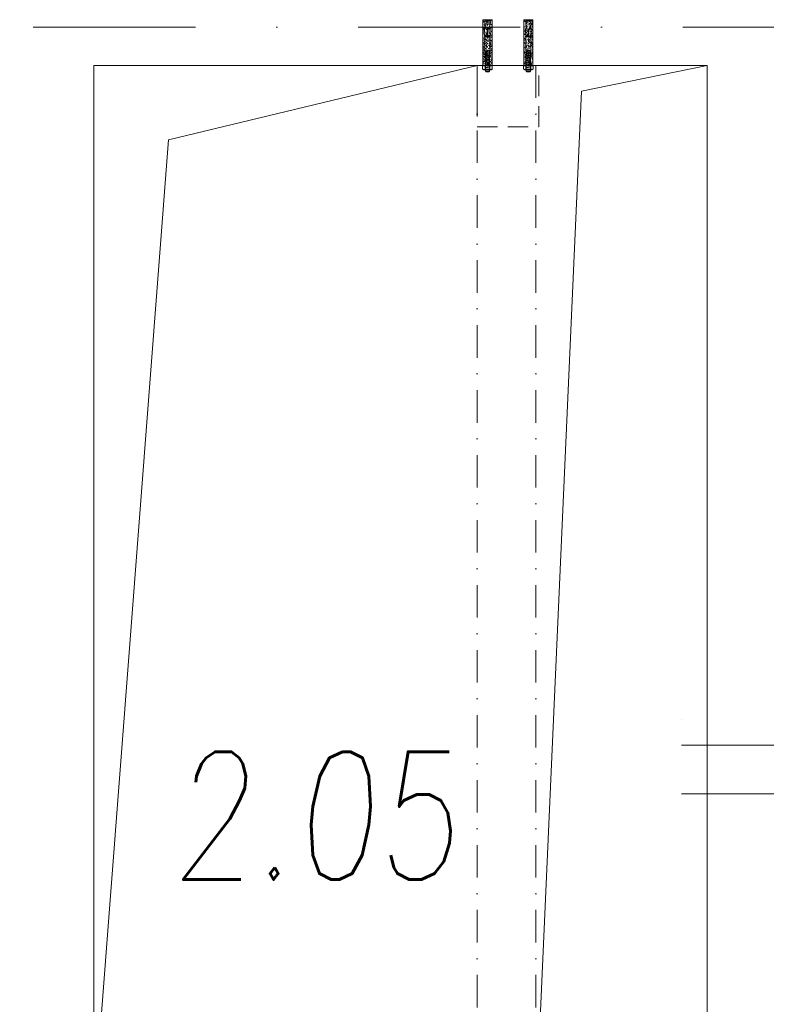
# Model space of a CAD drawing. Header units: millimetres. Extents: x 144573 to 336993, y 74252 to 247042.
# Tile 132 of 256: x 160067 to 161527, y 184543 to 186470. Entities that reach past the tile are written whole.
import ezdxf

# ---------------------------------------------------------------- set-up
doc = ezdxf.new("R2010")
doc.units = ezdxf.units.MM
doc.linetypes.add('ACDINTGL', pattern=[3, 2, -1])
doc.linetypes.add('ČERCHOVANÁ', pattern=[25.4, 12.7, -6.35, 0, -6.35])
for name, color, linetype, lineweight in [('NOVA', 255, 'Continuous', 0), ('NOVÁ TENKÁ', 255, 'Continuous', 0), ('OSY', 255, 'Continuous', 0), ('POPIS2', 255, 'Continuous', 0), ('TENKA', 255, 'Continuous', 0), ('TEXT_35', 255, 'Continuous', 0), ('ŽB', 255, 'Continuous', 0)]:
    doc.layers.add(name, color=color, linetype=linetype, lineweight=lineweight)
doc.styles.add('CS-ROMANS', font='romans.shx', dxfattribs={"width": 0.75, "oblique": 5})

# ---------------------------------------------------------------- blocks, each defined once
blk = doc.blocks.new('OCELOVÁ KOTVA')
for p, q in [((-9.4, 7.1), (-9.4, 0.6)), ((9.4, 0.6), (-9.4, 0.6)), ((-7, 8.6), (-8.7, 7.7)), ((8.7, 0), (-8.7, 0)), ((6.7, 8.7), (-6.7, 8.7)), ((-5, 8.7), (-4, 9)), ((-4, 8), (-5, 8.7)), ((-5, 8.7), (5, 6.9)), ((-5, 5.3), (-4, 5.6)), ((-5, 5.3), (5, 3.5)), ((-4, 4.6), (-5, 5.3)), ((-5, 1.9), (-4, 2.2)), ((-5, 1.9), (5, 0.1)), ((-4, 1.2), (-5, 1.9)), ((-4.7, 7.1), (-4.7, 0.6)), ((-4, 11.4), (-2.8, 12.5)), ((-4, 9), (-4, 11.4)), ((-4, 11.4), (4, 11.4)), ((-4, 9), (4, 7.6)), ((-4, 8), (4, 6.6)), ((-4, 5.6), (-4, 8)), ((-4, 5.6), (4, 4.2)), ((-4, 2.2), (-4, 4.6)), ((-4, 4.6), (4, 3.2)), ((-4, 2.2), (4, 0.8)), ((-4, -1.2), (-4, 1.2)), ((-4, 1.2), (4, -0.2)), ((-2.8, 12.5), (2.9, 12.5)), ((4, 11.4), (2.9, 12.5)), ((4, 7.6), (4, 11.4)), ((5, 6.9), (4, 7.6)), ((4, 6.6), (5, 6.9)), ((4, 4.2), (4, 6.6)), ((5, 3.5), (4, 4.2)), ((4, 3.2), (5, 3.5)), ((4, 0.8), (4, 3.2)), ((5, 0.1), (4, 0.8)), ((4, -0.2), (5, 0.1)), ((4.7, 7.1), (4.7, 0.6)), ((7.1, 8.6), (8.7, 7.6)), ((9.4, 7.1), (9.4, 0.6)), ((-5, -1.5), (-4, -1.2)), ((-5, -1.5), (5, -3.3)), ((-4, -2.2), (-5, -1.5)), ((-5, -4.9), (-4, -4.6)), ((-5, -4.9), (5, -6.7)), ((-4, -5.6), (-5, -4.9)), ((-5, -8.3), (-4, -8)), ((-4, -9), (-5, -8.3)), ((-5, -8.3), (5, -10.1)), ((-5, -11.7), (-4, -11.4)), ((-4, -12.4), (-5, -11.7)), ((-5, -11.7), (5, -13.5)), ((-5, -15.1), (-4, -14.8)), ((-4, -15.8), (-5, -15.1)), ((-5, -15.1), (5, -16.9)), ((-5, -18.5), (-4, -18.2)), ((-4, -19.2), (-5, -18.5)), ((-5, -18.5), (5, -20.3)), ((-4, -1.2), (4, -2.6)), ((-4, -4.6), (-4, -2.2)), ((-4, -2.2), (4, -3.6)), ((-4, -4.6), (4, -6)), ((-4, -8), (-4, -5.6)), ((-4, -5.6), (4, -7)), ((-4, -8), (4, -9.4)), ((-4, -9), (4, -10.4)), ((-4, -11.4), (-4, -9)), ((-4, -11.4), (4, -12.8)), ((-4, -12.4), (4, -13.8)), ((-4, -14.8), (-4, -12.4)), ((-4, -14.8), (4, -16.2)), ((-4, -15.8), (4, -17.2)), ((-4, -18.2), (-4, -15.8)), ((-4, -18.2), (4, -19.6)), ((-4, -19.2), (4, -20.6)), ((-4, -21.6), (-4, -19.2)), ((4, -2.6), (4, -0.2)), ((5, -3.3), (4, -2.6)), ((4, -3.6), (5, -3.3)), ((4, -6), (4, -3.6)), ((5, -6.7), (4, -6)), ((4, -7), (5, -6.7)), ((4, -9.4), (4, -7)), ((5, -10.1), (4, -9.4)), ((4, -10.4), (5, -10.1)), ((4, -12.8), (4, -10.4)), ((5, -13.5), (4, -12.8)), ((4, -13.8), (5, -13.5)), ((4, -16.2), (4, -13.8)), ((5, -16.9), (4, -16.2)), ((4, -17.2), (5, -16.9)), ((4, -19.6), (4, -17.2)), ((-5, -21.9), (-4, -21.6)), ((-4, -22.6), (-5, -21.9)), ((-5, -21.9), (5, -23.7)), ((-5, -25.3), (-4, -25)), ((-4, -26), (-5, -25.3)), ((-5, -25.3), (5, -27.1)), ((-5, -28.4), (5, -28.4)), ((-5, -28.4), (-5, -55.9)), ((-4, -21.6), (4, -23)), ((-4, -22.6), (4, -24)), ((-4, -25), (-4, -22.6)), ((-4, -25), (4, -26.4)), ((-4, -26), (4, -27.4)), ((-4, -28.4), (-4, -26)), ((5, -20.3), (4, -19.6)), ((4, -20.6), (5, -20.3)), ((4, -23), (4, -20.6)), ((5, -23.7), (4, -23)), ((4, -24), (5, -23.7)), ((4, -26.4), (4, -24)), ((5, -27.1), (4, -26.4)), ((4, -27.4), (5, -27.1)), ((4, -28.4), (4, -27.4)), ((5, -28.4), (5, -55.9)), ((-5, -56.9), (-5.5, -71.7)), ((-4, -56.9), (-5, -55.9)), ((-5, -55.9), (5, -55.9)), ((-4, -56.9), (-5, -56.9)), ((-4, -56.9), (4, -56.9)), ((-0.5, -70.7), (-0.5, -56.9)), ((0.5, -70.7), (0.5, -56.9)), ((4, -56.9), (5, -55.9)), ((4, -56.9), (5, -56.9)), ((5, -56.9), (5.5, -71.7)), ((-5.5, -71.7), (-1.5, -71.7)), ((-4.5, -71.7), (-5, -86.5)), ((-0.5, -70.7), (-1.5, -71.7)), ((0.5, -70.7), (1.5, -71.7)), ((1.5, -71.7), (5.5, -71.7)), ((4.5, -71.7), (5, -86.5)), ((-4, -87.5), (-5, -86.5)), ((-5, -86.5), (5, -86.5)), ((-4, -87.5), (4, -87.5)), ((4, -87.5), (5, -86.5))]:
    blk.add_line(p, q)
for centre, major_axis, start_param, end_param in [((-7, 4.9), (2.29, 2.29), 6.262021, 7.875146), ((-8.7, 0.6), (0.441, 0.441), 2.356194, 3.926991), ((-6.7, 8.1), (-0.441, 0.441), -0.785398, -0.248335), ((0, -3.3), (8.08, 8.08), 0.363291, 1.207505), ((7, 4.9), (-2.29, 2.29), 4.691224, 6.30435), ((6.7, 8.1), (0.441, 0.441), 0.237575, 0.785398), ((6.8, 8.1), (-0.441, 0.441), -1.030377, -0.785398), ((8.7, 0.6), (0.441, 0.441), 3.926991, 5.497787)]:
    blk.add_ellipse(centre, major_axis=major_axis, ratio=1, start_param=start_param, end_param=end_param)
blk = doc.blocks.new('CHEMICKÁ KOTVA ŠROUB')
h = blk.add_hatch()
h.set_pattern_fill('AR-CONC', color=9, style=0)
h.set_pattern_definition([(50, (98541.3084, -65870.697), (7.17260183, -0.62752135), [0.75, -8.25]), (355, (98541.3084, -65870.697), (-1.38751334, 7.52192134), [0.6, -6.6]), (100.4514, (98541.906, -65870.7494), (5.7850938, 6.89439542), [0.6374019, -7.0114211]), (46.1842, (98541.308, -65868.697), (10.6724105, -1.65519014), [1.125, -12.375]), (96.6356, (98542.198, -65868.835), (9.3466271, 9.7411787), [0.9561029, -10.51713]), (351.1842, (98541.308, -65868.697), (9.3466195, 9.741186), [0.9, -9.9]), (21, (98542.3084, -65869.197), (5.96907052, -4.0261889), [0.75, -8.25]), (326, (98542.3084, -65869.197), (2.4331533, 7.25150045), [0.6, -6.6]), (71.4514, (98542.806, -65869.5326), (8.4022263, 3.22530497), [0.6374019, -7.0114211]), (37.5, (98541.3084, -65870.697), (0.121598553, 3.32893854), [0, -6.52, 0, -6.7, 0, -6.625]), (7.5, (98541.3084, -65870.697), (2.63069537, 3.94411712), [0, -3.82, 0, -6.37, 0, -2.525]), (327.5, (98539.0784, -65870.697), (5.33822436, -0.22554872), [0, -2.5, 0, -7.8, 0, -10.35]), (317.5, (98538.0784, -65870.697), (5.8318617, 1.00104982), [0, -3.25, 0, -5.18, 0, -7.35])])
h.paths.add_polyline_path([(-9, -10), (9, -10), (9, -99.4), (-9, -99.4)])
at = {"color": 9}
blk.add_lwpolyline([(-9, -10), (9, -10), (9, -99.4), (-9, -99.4)], close=True, dxfattribs=at)
at = {"layer": 'TENKA', "color": 0}
blk.add_blockref('OCELOVÁ KOTVA', (0, -10), dxfattribs=at)
blk = doc.blocks.new('ev výtah')
at = {"layer": 'NOVÁ TENKÁ'}
for p, q in [((29915.4, 10892.4), (29915.4, 13392.4)), ((30010.4, 10892.4), (30010.4, 13392.4)), ((30060.4, 13392.4), (30060.4, 13392.4))]:
    blk.add_line(p, q, dxfattribs=at)

msp = doc.modelspace()

# ---------------------------------------------------------------- linework, layer by layer
at = {"layer": 'OSY', "linetype": 'ČERCHOVANÁ', "ltscale": 25}
msp.add_line((173748.036, 186455.259), (146109.064, 186455.259), dxfattribs=at)
at = {"layer": 'TENKA'}
for p, q in [((160357.579, 186234.368), (160961.48, 186380.259)), ((161165.54, 186330.1), (161411.48, 186380.259)), ((161076.48, 184330.259), (161165.54, 186330.1)), ((160211.48, 184330.259), (160357.579, 186234.368))]:
    msp.add_line(p, q, dxfattribs=at)
at = {"layer": 'TENKA', "linetype": 'ČERCHOVANÁ', "ltscale": 5}
for p, q in [((160961.48, 186380.259), (160961.48, 184330.259)), ((161076.48, 186380.259), (161076.48, 184330.259))]:
    msp.add_line(p, q, dxfattribs=at)
at = {"layer": 'TENKA', "linetype": 'ACDINTGL', "ltscale": 20}
msp.add_lwpolyline([(160961.48, 186260.259), (161081.98, 186260.259), (161081.98, 186380.259), (160961.48, 186380.259)], close=True, dxfattribs=at)
at = {"layer": 'ŽB'}
for p, q in [((160211.48, 186380.259), (160211.48, 183055.259)), ((160211.48, 186380.259), (161411.48, 186380.259)), ((161411.48, 186380.259), (161411.48, 183055.259))]:
    msp.add_line(p, q, dxfattribs=at)

# ---------------------------------------------------------------- block references
at = {"layer": 'NOVA', "rotation": 180}
for p in [(160981.757, 186370.257), (161061.757, 186370.257)]:
    msp.add_blockref('CHEMICKÁ KOTVA ŠROUB', p, dxfattribs=at)
at = {"layer": 'TEXT_35', "rotation": 90}
msp.add_blockref('ev výtah', (174753.887, 155039.82), dxfattribs=at)

# ---------------------------------------------------------------- texts
at = {"layer": 'POPIS2', "ltscale": 15, "style": 'CS-ROMANS', "oblique": 5, "width": 0.75}
msp.add_text('2.05', height=250, dxfattribs=at).set_placement((160362.674, 184787.379))

doc.saveas('drawing.dxf')
